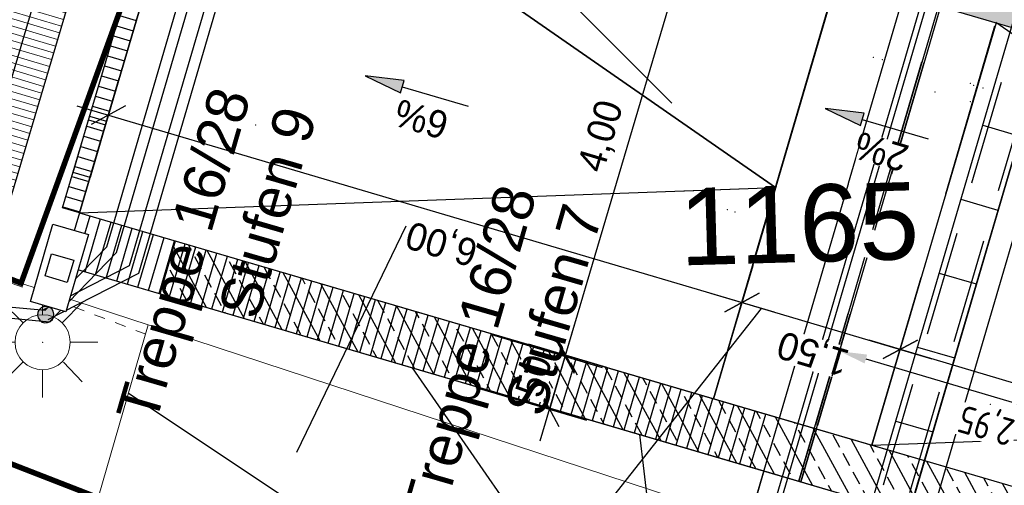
# Model space of a CAD drawing. Header units: millimetres. Extents: x -191 to 81095, y -508122 to 28741.
# Tile 87 of 251: x 5000.93 to 5009.87, y 10029.73 to 10033.96. Entities that reach past the tile are written whole.
import ezdxf

# ---------------------------------------------------------------- set-up
doc = ezdxf.new("R2010")
doc.units = ezdxf.units.MM
for name, pattern in [('AUSGEZOGEN', [2, 1, 1]), ('DASHED', [19.05, 12.7, -6.35]), ('Marx-Verm$0$1', [0]), ('Marx-Verm$0$3', [0.26, 0.11, -0.15]), ('SOLID', [0]), ('VE22-087 DB - VST Hervest-Dorsten ALK VA2736$0$1', [0]), ('VERDECKT2', [4.7625, 3.175, -1.5875])]:
    doc.linetypes.add(name, pattern=pattern)
doc.layers.get('0').update_dxf_attribs({"color": 251})
for name, color, linetype, lineweight in [('240620_Dorsten Achse$0$EB-62273R-TS-LIN', 250, 'Continuous', 25), ('Marx-Verm$0$BBauwerk-txt', 251, 'Marx-Verm$0$1', 25), ('Marx-Verm$0$L_BStrasse', 251, 'Marx-Verm$0$1', 18), ('Marx-Verm$0$S_B-Bstg', 251, 'Marx-Verm$0$1', 18), ('Marx-Verm$0$S_BKanaele', 251, 'Marx-Verm$0$1', 18), ('Marx-Verm$0$S_BStrasse', 251, 'Marx-Verm$0$1', 18), ('TTK-P-Text unten', 12, 'Continuous', 25), ('TTK-P-Treppe oben', 12, 'Continuous', 25), ('TTK-P-Treppe unten', 12, 'Continuous', 25), ('VE22-087 DB - VST Hervest-Dorsten ALK VA2736$0$AX_Bahnverkehr', 7, 'VE22-087 DB - VST Hervest-Dorsten ALK VA2736$0$1', 18), ('VE22-087 DB - VST Hervest-Dorsten ALK VA2736$0$AX_Flurstueck', 9, 'VE22-087 DB - VST Hervest-Dorsten ALK VA2736$0$1', 18), ('VE22-087 DB - VST Hervest-Dorsten ALK VA2736$0$AX_Gehoelz', 7, 'VE22-087 DB - VST Hervest-Dorsten ALK VA2736$0$1', 18), ('VE22-087 DB - VST Hervest-Dorsten ALK VA2736$0$AX_Platz', 7, 'VE22-087 DB - VST Hervest-Dorsten ALK VA2736$0$1', 18), ('VE22-087 DB - VST Hervest-Dorsten ALK VA2736$0$AX_Strassenverkehrsanlage', 7, 'VE22-087 DB - VST Hervest-Dorsten ALK VA2736$0$1', 18)]:
    doc.layers.add(name, color=color, linetype=linetype, lineweight=lineweight)
doc.layers.add('B.E.P. KTB', color=1, linetype='DASHED', true_color=0xff0000)
for name, color, linetype in [('TTK-DB-Grenze', 110, 'AUSGEZOGEN'), ('TTK-P-Blindenleitsystem unten', 42, 'Continuous'), ('TTK-P-Böschung', 140, 'Continuous'), ('TTK-P-Entwässerungsrinne', 162, 'Continuous'), ('TTK-P-Kabelkanal', 162, 'Continuous'), ('TTk-P-Kappe', 162, 'Continuous'), ('TTK-P-PU', 12, 'Continuous'), ('XREF ALK Kataster', 251, 'Continuous'), ('XREF Nachvermessung', 7, 'Continuous'), ('XYYY_44500---_Beleuchtungsanlagen', 10, 'Continuous')]:
    doc.layers.add(name, color=color, linetype=linetype)
doc.styles.add('AKG DIN 6776', font='AKG_DIN67.TTF')
doc.styles.add('AKGDIN6776', font='AKG_DIN67.TTF', dxfattribs={"height": 2.5})
doc.styles.add('ISOCP', font='ISOCP.SHX', dxfattribs={"width": 0.9})
doc.styles.add('Marx-Verm$0$Standard', font='arial.ttf')
doc.styles.add('VE22-087 DB - VST Hervest-Dorsten ALK VA2736$0$0', font='arial.ttf')
doc.dimstyles.new('TTK', dxfattribs={"dimtxt": 2.5, "dimasz": 2.5, "dimexe": 3.5, "dimexo": 0.1, "dimgap": 1, "dimtad": 1, "dimzin": 0, "dimtxsty": 'AKG DIN 6776', "dimblk": 'OBLIQUE', "dimcen": -0.09, "dimdle": 3, "dimclrd": 256, "dimclre": 256, "dimclrt": 256, "dimadec": 3, "dimazin": 0, "dimtfac": 1, "dimtofl": 0, "dimtmove": 0, "dimatfit": 3, "dimldrblk": 'OBLIQUE', "dimfxl": 7, "dimfxlon": 1, "dimtolj": 1, "dimtzin": 0, "dimlwd": -1, "dimlwe": -1, "dimarcsym": 0})
pattern_1 = [(118.5187373, (18223.8368, 12392.8369), (-0.2231798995, -0.1212713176), []), (118.5187373, (18223.88775, 12393.00914), (-0.2231798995, -0.1212713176), [0.127, -0.0635])]

# ---------------------------------------------------------------- blocks, each defined once
blk = doc.blocks.new('VE22-087 DB - VST Hervest-Dorsten ALK VA2736')
at = {"layer": 'VE22-087 DB - VST Hervest-Dorsten ALK VA2736$0$AX_Flurstueck', "linetype": 'VE22-087 DB - VST Hervest-Dorsten ALK VA2736$0$1', "lineweight": 13, "ltscale": 0.5}
for points in [[(5028.9209, 10045.9456, 0), (5023.5924, 10046.0009, 0), (5019.8293, 10046.0395, 0), (5014.5469, 10046.0941, 0), (5014.0544, 10046.0994, 0), (5013.1337, 10045.9648, 0), (5013.1033, 10045.8689, 0), (5009.6528, 10045.0998, 0), (5008.7208, 10044.6827, 0), (5007.8814, 10044.1411, 0), (5007.1672, 10043.4469, 0), (5006.6477, 10042.5531, 0), (5004.886, 10036.705, 0), (5004.415, 10035.1421, 0), (5002.5052, 10035.8915, 0), (5000.9372, 10031.5697, 0), (4996.6817, 10033.2005, 0), (4996.0058, 10031.812, 0), (5001.6397, 10029.6191, 0), (4996.9839, 10014.4106, 0), (4995.4133, 10009.2822, 0), (4990.7172, 9993.9406, 0)], [(5003.7545, 10036.3044, 0), (5006.8471, 10033.2045, 0)], [(4969.9596, 9970.9443, 0), (4976.7198, 9984.5933, 0), (4978.8851, 9987.4719, 0), (4981.4452, 9989.8642, 0), (4985.4705, 9991.1576, 0), (4990.7172, 9993.9406, 0), (4995.4133, 10009.2822, 0), (4996.9839, 10014.4106, 0), (5001.6397, 10029.6191, 0), (4996.0058, 10031.812, 0), (4985.2508, 10035.9981, 0), (4982.3732, 10033.9081, 0), (4967.4075, 10023.0371, 0), (4974.9658, 10012.8611, 0), (4974.0386, 10009.6767, 0), (4972.2628, 10003.7212, 0), (4973.6495, 10003.2904, 0), (4971.3913, 9995.4285, 0), (4969.3062, 9991.3884, 0), (4967.4452, 9987.7818, 0), (4967.6738, 9987.6591, 0), (4957.3519, 9968.1221, 0)]]:
    blk.add_polyline3d(points, dxfattribs=at)
blk.add_polyline3d([(4986.6126, 10042.1272, 0), (4980.487, 10041.2318, 0), (4985.2508, 10035.9981, 0), (4996.0058, 10031.812, 0), (4996.6817, 10033.2005, 0), (5000.9372, 10031.5697, 0), (5002.5052, 10035.8915, 0)], close=True, dxfattribs=at)
at = {"layer": 'VE22-087 DB - VST Hervest-Dorsten ALK VA2736$0$AX_Gehoelz', "color": 3, "linetype": 'VE22-087 DB - VST Hervest-Dorsten ALK VA2736$0$1', "lineweight": 13, "ltscale": 0.5, "true_color": 0x00ff00}
blk.add_polyline3d([(4990.9553, 9973.1358, 0), (4993.5314, 9982.1982, 0), (4997.431, 9995.9209, 0), (5000.9659, 10008.3607, 0), (5004.9421, 10022.3517, 0), (5007.0846, 10029.551, 0), (5002.0924, 10031.1905, 0), (5001.6397, 10029.6191, 0), (4996.9839, 10014.4106, 0), (4995.4133, 10009.2822, 0), (4990.7172, 9993.9406, 0), (4985.4705, 9991.1576, 0), (4981.4452, 9989.8642, 0), (4978.8851, 9987.4719, 0), (4976.7198, 9984.5933, 0), (4969.9596, 9970.9443, 0)], dxfattribs=at)
at = {"layer": 'VE22-087 DB - VST Hervest-Dorsten ALK VA2736$0$AX_Strassenverkehrsanlage', "color": 7, "linetype": 'VE22-087 DB - VST Hervest-Dorsten ALK VA2736$0$1', "lineweight": 13, "ltscale": 0.5, "true_color": 0xf7f7f0}
blk.add_polyline3d([(5000.9372, 10031.5697, 0), (5002.0924, 10031.1905, 0)], dxfattribs=at)
at = {"layer": 'VE22-087 DB - VST Hervest-Dorsten ALK VA2736$0$AX_Flurstueck', "insert": (5007.9924, 10032.4608), "char_height": 0.7, "attachment_point": 2, "rotation": 1.58947, "style": 'VE22-087 DB - VST Hervest-Dorsten ALK VA2736$0$0', "bg_fill": 3, "box_fill_scale": 1, "bg_fill_color": 256, "bg_fill_transparency": 0}
blk.add_mtext('1165', dxfattribs=at)
at = {"layer": 'VE22-087 DB - VST Hervest-Dorsten ALK VA2736$0$AX_Bahnverkehr', "color": 253, "linetype": 'VE22-087 DB - VST Hervest-Dorsten ALK VA2736$0$1', "lineweight": 13, "ltscale": 0.5, "true_color": 0x999999}
blk.add_polyline3d([(5021.5918, 10020.3833, 0), (5025.6313, 10034.4721, 0), (5028.9209, 10045.9456, 0), (5023.5924, 10046.0009, 0), (5019.8293, 10046.0395, 0), (5014.5469, 10046.0941, 0), (5014.0544, 10046.0994, 0), (5013.1337, 10045.9648, 0), (5013.1033, 10045.8689, 0), (5009.6528, 10045.0998, 0), (5008.7208, 10044.6827, 0), (5007.8814, 10044.1411, 0), (5007.1672, 10043.4469, 0), (5006.6477, 10042.5531, 0), (5004.886, 10036.705, 0), (5003.021, 10037.3146, 0), (5002.5052, 10035.8915, 0), (5000.9372, 10031.5697, 0), (4996.6817, 10033.2005, 0), (4996.0058, 10031.812, 0), (5001.6397, 10029.6191, 0), (5002.0924, 10031.1905, 0), (5007.0846, 10029.551, 0), (5004.9421, 10022.3517, 0)], dxfattribs=at)
at = {"layer": 'VE22-087 DB - VST Hervest-Dorsten ALK VA2736$0$AX_Platz', "color": 254, "linetype": 'VE22-087 DB - VST Hervest-Dorsten ALK VA2736$0$1', "lineweight": 13, "ltscale": 0.5, "true_color": 0xd9ffd9}
blk.add_polyline3d([(4954.1549, 10047.532, 0), (4954.1511, 10046.6214, 0), (4954.1411, 10044.531, 0), (4957.887, 10044.4658, 0), (4977.8231, 10044.1335, 0), (4980.487, 10041.2318, 0), (4985.2508, 10035.9981, 0), (4996.0058, 10031.812, 0), (4996.6817, 10033.2005, 0), (5000.9372, 10031.5697, 0), (5002.5052, 10035.8915, 0), (5003.021, 10037.3146, 0), (5004.886, 10036.705, 0), (5006.6477, 10042.5531, 0), (5007.1672, 10043.4469, 0), (5007.8814, 10044.1411, 0), (5008.7208, 10044.6827, 0), (5009.6528, 10045.0998, 0), (5013.1033, 10045.8689, 0), (5013.1337, 10045.9648, 0), (5015.0418, 10052.1621, 0)], dxfattribs=at)
blk = doc.blocks.new('_OBLIQUE')
at = {"color": 0, "linetype": 'ByBlock'}
blk.add_line((-0.5, -0.5), (0.5, 0.5), dxfattribs=at)
blk = doc.blocks.new('*D1314')
at = {"layer": 'DEFPOINTS', "color": 0}
for p in [(5001.472, 10032.2218), (5000.6392, 10029.407), (5007.2217, 10028.2894)]:
    blk.add_point(p, dxfattribs=at)
at = {"layer": 'TTK-P-Treppe oben'}
for p, q in [((5000.8378, 10030.0782), (5000.5399, 10029.0714)), ((5007.2836, 10027.4412), (5000.3515, 10029.4921)), ((5007.1945, 10028.1975), (5006.8966, 10027.1907))]:
    blk.add_line(p, q, dxfattribs=at)
at = {"layer": 'TTK-P-Treppe oben', "xscale": 0.25, "yscale": 0.25, "zscale": 0.25}
for p, rotation in [((5000.6392, 10029.407), 163.5187373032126), ((5006.9959, 10027.5263), 343.5187373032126)]:
    blk.add_blockref('_OBLIQUE', p, dxfattribs=dict(at, rotation=rotation))
at = {"layer": 'TTK-P-Treppe oben', "insert": (5003.7484, 10028.233), "char_height": 0.25, "attachment_point": 5, "rotation": 163.51874, "style": 'AKG DIN 6776'}
blk.add_mtext('\\A1;6,63', dxfattribs=at)
blk = doc.blocks.new('*D1311')
at = {"layer": 'DEFPOINTS', "color": 0}
for p in [(5009.9281, 10037.5483), (5012.2661, 10036.8566), (5006.8393, 10026.986)]:
    blk.add_point(p, dxfattribs=at)
at = {"layer": 'TTK-P-Treppe oben'}
for p, q in [((5009.0589, 10026.0164), (5012.3512, 10037.1443)), ((5011.5948, 10037.0552), (5012.6017, 10036.7573)), ((5008.4728, 10026.5027), (5009.4796, 10026.2048))]:
    blk.add_line(p, q, dxfattribs=at)
at = {"layer": 'TTK-P-Treppe oben', "xscale": 0.25, "yscale": 0.25, "zscale": 0.25}
for p, rotation in [((5012.2661, 10036.8566), 73.518737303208), ((5009.144, 10026.3041), 253.518737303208)]:
    blk.add_blockref('_OBLIQUE', p, dxfattribs=dict(at, rotation=rotation))
at = {"layer": 'TTK-P-Treppe oben', "insert": (5010.4713, 10031.6495), "char_height": 0.25, "attachment_point": 5, "rotation": 73.51874, "style": 'AKG DIN 6776'}
blk.add_mtext('\\A1;11,00', dxfattribs=at)
blk = doc.blocks.new('*D1308')
at = {"layer": 'DEFPOINTS', "color": 0}
for p in [(5001.5174, 10032.1949), (5001.3264, 10031.7298), (5005.8793, 10030.9044)]:
    blk.add_point(p, dxfattribs=at)
at = {"layer": 'TTK-P-Treppe oben'}
for p, q in [((5005.6523, 10030.1371), (5005.9644, 10031.192)), ((5005.2081, 10031.103), (5006.2149, 10030.8051)), ((5005.0662, 10030.6234), (5006.073, 10030.3255))]:
    blk.add_line(p, q, dxfattribs=at)
at = {"layer": 'TTK-P-Treppe oben', "xscale": 0.25, "yscale": 0.25, "zscale": 0.25}
for p, rotation in [((5005.8793, 10030.9044), 73.51873730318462), ((5005.7374, 10030.4248), 253.5187373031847)]:
    blk.add_blockref('_OBLIQUE', p, dxfattribs=dict(at, rotation=rotation))
at = {"layer": 'TTK-P-Treppe oben', "insert": (5005.5926, 10030.7284), "char_height": 0.25, "attachment_point": 5, "rotation": 73.51874, "style": 'AKG DIN 6776', "bg_fill": 3, "box_fill_scale": 1.1, "bg_fill_color": 256, "bg_fill_true_color": 13158600, "bg_fill_transparency": 0}
blk.add_mtext('\\A1;50', dxfattribs=at)
blk = doc.blocks.new('*D1307')
at = {"layer": 'DEFPOINTS', "color": 0}
for p in [(5007.0171, 10034.75), (5007.3914, 10034.6393), (5006.2662, 10030.8022)]:
    blk.add_point(p, dxfattribs=at)
at = {"layer": 'TTK-P-Treppe oben'}
for p, q in [((5005.7975, 10030.628), (5007.1022, 10035.0377)), ((5007.3819, 10034.6421), (5006.6815, 10034.8493)), ((5006.2566, 10030.805), (5005.547, 10031.015))]:
    blk.add_line(p, q, dxfattribs=at)
at = {"layer": 'TTK-P-Treppe oben', "xscale": 0.25, "yscale": 0.25, "zscale": 0.25}
for p, rotation in [((5007.0171, 10034.75), 73.51873730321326), ((5005.8827, 10030.9157), 253.5187373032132)]:
    blk.add_blockref('_OBLIQUE', p, dxfattribs=dict(at, rotation=rotation))
at = {"layer": 'TTK-P-Treppe oben', "insert": (5006.2161, 10032.902), "char_height": 0.25, "attachment_point": 5, "rotation": 73.51874, "style": 'AKG DIN 6776'}
blk.add_mtext('\\A1;4,00', dxfattribs=at)
blk = doc.blocks.new('*D1284')
at = {"layer": 'DEFPOINTS', "color": 0}
for p in [(5001.4683, 10032.2093), (5007.4849, 10031.3941), (5007.2263, 10030.52)]:
    blk.add_point(p, dxfattribs=at)
at = {"layer": 'TTK-P-Treppe unten'}
for p, q in [((5001.5322, 10032.4253), (5001.8301, 10033.4321)), ((5001.4431, 10033.1816), (5007.7726, 10031.309)), ((5007.2863, 10030.7229), (5007.5842, 10031.7298))]:
    blk.add_line(p, q, dxfattribs=at)
at = {"layer": 'TTK-P-Treppe unten', "xscale": 0.25, "yscale": 0.25, "zscale": 0.25}
for p, rotation in [((5001.7308, 10033.0965), 163.5187373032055), ((5007.4849, 10031.3941), 343.5187373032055)]:
    blk.add_blockref('_OBLIQUE', p, dxfattribs=dict(at, rotation=rotation))
at = {"layer": 'TTK-P-Treppe unten', "insert": (5004.7618, 10031.9457), "char_height": 0.25, "attachment_point": 5, "rotation": 163.51874, "style": 'AKG DIN 6776', "bg_fill": 3, "box_fill_scale": 1.1, "bg_fill_color": 256, "bg_fill_true_color": 13158600, "bg_fill_transparency": 0}
blk.add_mtext('\\A1;6,00', dxfattribs=at)
blk = doc.blocks.new('*D1303')
at = {"layer": 'DEFPOINTS', "color": 0}
for p in [(5008.9214, 10030.9691), (5007.2263, 10030.52), (5008.6637, 10030.0981)]:
    blk.add_point(p, dxfattribs=at)
at = {"layer": 'TTK-P-Treppe unten'}
for p, q in [((5007.2863, 10030.7229), (5007.5842, 10031.7298)), ((5007.1972, 10031.4792), (5009.2091, 10030.884)), ((5008.7228, 10030.2979), (5009.0207, 10031.3048))]:
    blk.add_line(p, q, dxfattribs=at)
at = {"layer": 'TTK-P-Treppe unten', "xscale": 0.25, "yscale": 0.25, "zscale": 0.25}
for p, rotation in [((5007.4849, 10031.3941), 163.5187373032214), ((5008.9214, 10030.9691), 343.5187373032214)]:
    blk.add_blockref('_OBLIQUE', p, dxfattribs=dict(at, rotation=rotation))
at = {"layer": 'TTK-P-Treppe unten', "insert": (5008.134, 10030.9479), "char_height": 0.25, "attachment_point": 5, "rotation": 163.51874, "style": 'AKG DIN 6776', "bg_fill": 3, "box_fill_scale": 1.1, "bg_fill_color": 256, "bg_fill_true_color": 13158600, "bg_fill_transparency": 0}
blk.add_mtext('\\A1;1,50', dxfattribs=at)
blk = doc.blocks.new('*D1302')
at = {"layer": 'DEFPOINTS', "color": 0}
for p in [(5008.6643, 10030.0981), (5014.6744, 10029.2671), (5014.4206, 10028.4093)]:
    blk.add_point(p, dxfattribs=at)
at = {"layer": 'TTK-P-Treppe unten'}
for p, q in [((5008.7233, 10030.2977), (5009.0212, 10031.3046)), ((5008.6343, 10031.0541), (5014.962, 10029.182)), ((5014.4758, 10028.5958), (5014.7737, 10029.6027))]:
    blk.add_line(p, q, dxfattribs=at)
at = {"layer": 'TTK-P-Treppe unten', "xscale": 0.25, "yscale": 0.25, "zscale": 0.25}
for p, rotation in [((5008.9219, 10030.969), 163.5187373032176), ((5014.6744, 10029.2671), 343.5187373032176)]:
    blk.add_blockref('_OBLIQUE', p, dxfattribs=dict(at, rotation=rotation))
at = {"layer": 'TTK-P-Treppe unten', "insert": (5011.729, 10029.8844), "char_height": 0.25, "attachment_point": 5, "rotation": 163.51874, "style": 'AKG DIN 6776', "bg_fill": 3, "box_fill_scale": 1.1, "bg_fill_color": 256, "bg_fill_true_color": 13158600, "bg_fill_transparency": 0}
blk.add_mtext('\\A1;6,00', dxfattribs=at)
blk = doc.blocks.new('Pfeil1')
h = blk.add_hatch(color=256)
h.dxf.hatch_style = 1
h.paths.add_polyline_path([(0, 0), (-0.7, 0.115), (-0.7, -0.118)])
blk.add_lwpolyline([(0, 0), (-0.7, 0.115), (-0.7, -0.118)], close=True)
blk.add_lwpolyline([(-0.7, -0.001), (-1.95, -0.001)])
blk = doc.blocks.new('Pfeil')
blk.add_blockref('Pfeil1', (1.95, 0.001))
blk = doc.blocks.new('Marx-Verm$0$1')
at = {"color": 0}
blk.add_circle((0, 0), 0.5, dxfattribs=at)
blk.add_point((0, 0), dxfattribs=at)
blk = doc.blocks.new('Marx-Verm$0$103')
at = {"color": 0, "linetype": 'Marx-Verm$0$1', "ltscale": 0.2, "flags": 128}
for points in [[(0, 0.25), (0, 0.5)], [(-0.18, 0.18), (-0.36, 0.36)], [(0.18, 0.18), (0.36, 0.36)], [(-0.25, 0), (-0.5, 0)], [(0.25, 0), (0.5, 0)], [(-0.18, -0.18), (-0.36, -0.36)], [(0, -0.25), (0, -0.5)], [(0.188, -0.18), (0.36, -0.36)]]:
    blk.add_lwpolyline(points, dxfattribs=at)
at = {"color": 0, "xscale": 0.5, "yscale": 0.5, "zscale": 0.5}
blk.add_blockref('Marx-Verm$0$1', (0, 0), dxfattribs=at)
blk = doc.blocks.new('Marx-Verm$0$99')
at = {"color": 0}
blk.add_point((0, 0), dxfattribs=at)
blk = doc.blocks.new('Marx-Verm')
at = {"layer": 'Marx-Verm$0$BBauwerk-txt', "ltscale": 0.2, "flags": 128}
for points, elevation in [([(2567428.6317, 5726886.9094), (2567427.6645, 5726884.8404)], 32.45), ([(2567431.867, 5726886.2039), (2567430.2593, 5726884.108)], 33.5)]:
    blk.add_lwpolyline(points, dxfattribs=dict(at, elevation=elevation))
at = {"layer": 'Marx-Verm$0$L_BStrasse', "linetype": 'Marx-Verm$0$3', "ltscale": 0.2}
blk.add_line((2567426.2852, 5726885.8976, 30.8245), (2567423.6505, 5726886.8629, 30.9252), dxfattribs=at)
at = {"layer": 'Marx-Verm$0$S_B-Bstg'}
for p, xscale, yscale, zscale, rotation in [((2567432.8571, 5726888.5, 36.1149), 0.2, 0.2, 0.2, 0.7647501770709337), ((2567432.9391, 5726888.478, 36.1104), 0.2, 0.2, 0.2, 0.7647501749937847), ((2567433.7399, 5726888.2752, 33.6131), 0.1999999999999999, 0.1999999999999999, 0.1999999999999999, 0.7647501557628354), ((2567433.77, 5726888.2559, 36.1104), 0.1999999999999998, 0.1999999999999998, 0.1999999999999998, 0.7647501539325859), ((2567433.421, 5726888.1919, 34.527), 0.2000000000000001, 0.2000000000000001, 0.2000000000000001, 0.7647501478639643), ((2567433.8569, 5726888.2327, 36.1104), 0.2, 0.2, 0.2, 0.7647501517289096), ((2567433.7413, 5726888.1081, 34.51), 0.2, 0.2, 0.2, 0.7647501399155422), ((2567431.5473, 5726887.0979, 37.5842), 0.2, 0.2, 0.2, 0.7647500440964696), ((2567431.6198, 5726887.0784, 37.5842), 0.2, 0.2, 0.2, 0.7647500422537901)]:
    blk.add_blockref('Marx-Verm$0$99', p, dxfattribs=dict(at, xscale=xscale, yscale=yscale, zscale=zscale, rotation=rotation))
at = {"layer": 'Marx-Verm$0$S_BKanaele', "xscale": 0.1999999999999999, "yscale": 0.1999999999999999, "zscale": 0.1999999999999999, "rotation": 0.7647498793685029}
blk.add_blockref('Marx-Verm$0$99', (2567433.958, 5726885.3607, 37.0009), dxfattribs=at)
at = {"layer": 'Marx-Verm$0$S_BStrasse', "xscale": 0.2, "yscale": 0.2, "zscale": 0.2, "rotation": 0.7647501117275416}
blk.add_blockref('Marx-Verm$0$99', (2567427.2575, 5726887.8113, 30.9458), dxfattribs=at)
at = {"layer": 'Marx-Verm$0$S_BStrasse', "rotation": 0.7647499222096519}
blk.add_blockref('Marx-Verm$0$103', (2567425.3478, 5726885.8131, 30.832), dxfattribs=at)
at = {"layer": 'Marx-Verm$0$BBauwerk-txt', "char_height": 0.375, "attachment_point": 1, "rotation": 74.56991, "style": 'Marx-Verm$0$Standard'}
for s, insert in [('\\pxqr;Treppe 16/28\\PStufen 9', (2567426.0204, 5726885.1731, 32.45)), ('\\pxqr;Treppe 16/28\\PStufen 7', (2567428.6291, 5726884.3215, 33.5))]:
    blk.add_mtext(s, dxfattribs=dict(at, insert=insert))
blk = doc.blocks.new('240620_Dorsten Achse$0$PVI_TSNW')
at = {"color": 0, "linetype": 'ByBlock', "lineweight": -2, "flags": 128}
blk.add_lwpolyline([(0, 7.5), (0, 0), (-1.25, 3.75), (1.25, 3.75), (0, 0)], dxfattribs=at)
blk = doc.blocks.new('*D1354')
at = {"layer": 'DEFPOINTS', "color": 0}
for p in [(5008.1609, 10030.2458), (5011.1856, 10030.1217), (5010.9774, 10029.4154)]:
    blk.add_point(p, dxfattribs=at)
at = {"layer": 'XYYY_44500---_Beleuchtungsanlagen'}
for p, q in [((5008.3023, 10030.7254), (5008.4257, 10031.144)), ((5008.6089, 10030.8814), (5010.9458, 10030.1924)), ((5011.1187, 10029.895), (5011.2422, 10030.3136))]:
    blk.add_line(p, q, dxfattribs=at)
for points in [[(5008.6207, 10030.9214), (5008.5971, 10030.8415), (5008.3691, 10030.9521)], [(5010.934, 10030.1525), (5010.9576, 10030.2324), (5011.1856, 10030.1217)]]:
    blk.add_solid(points, dxfattribs=at)
at = {"layer": 'XYYY_44500---_Beleuchtungsanlagen', "insert": (5009.7084, 10030.303), "char_height": 0.25, "attachment_point": 5, "rotation": 163.57301, "style": 'ISOCP', "bg_fill": 3, "box_fill_scale": 1.1, "bg_fill_color": 256, "bg_fill_true_color": 13158600, "bg_fill_transparency": 0}
blk.add_mtext('\\A1;2,95', dxfattribs=at)
blk = doc.blocks.new('Mastleuchte_einseitig')
at = {"color": 0}
blk.add_wipeout([(-0.1675, -0.0761), (0.1675, -0.0761), (0.1675, -0.8061), (-0.1675, -0.8061)], dxfattribs=at)
at = {"linetype": 'Continuous'}
blk.add_hatch(color=255, dxfattribs=at).paths.add_polyline_path([(0.0705, -0.0256), (0.0575, -0.0482), (0.0375, -0.065), (0.013, -0.0739), (-0.013, -0.0739), (-0.0375, -0.065), (-0.0575, -0.0482), (-0.0705, -0.0256), (-0.075, 0), (-0.0705, 0.0256), (-0.0575, 0.0482), (-0.0375, 0.065), (-0.013, 0.0739), (0.013, 0.0739), (0.0375, 0.065), (0.0575, 0.0482), (0.0705, 0.0256), (0.075, 0)])
at = {"color": 0, "linetype": 'ByBlock', "flags": 128}
blk.add_lwpolyline([(0.075, 0), (0.0705, 0.0257), (0.0575, 0.0482), (0.0375, 0.065), (0.013, 0.0739), (-0.013, 0.0739), (-0.0375, 0.065), (-0.0575, 0.0482), (-0.0705, 0.0257), (-0.075, 0), (-0.0705, -0.0257), (-0.0575, -0.0482), (-0.0375, -0.065), (-0.013, -0.0739), (0.013, -0.0739), (0.0375, -0.065), (0.0575, -0.0482), (0.0705, -0.0257), (0.075, 0)], close=True, dxfattribs=at)
at = {"color": 0}
for points in [[(-0.1675, -0.0761), (0.1675, -0.0761), (0.1675, -0.8061), (-0.1675, -0.8061)], [(-0.105, -0.3361), (0.105, -0.3361), (0.105, -0.5461), (-0.105, -0.5461)]]:
    blk.add_lwpolyline(points, close=True, dxfattribs=at)

msp = doc.modelspace()

# ---------------------------------------------------------------- hatches: boundary and pattern name
at = {"layer": 'TTK-P-PU'}
h = msp.add_hatch(dxfattribs=at)
h.set_pattern_fill('ANSI33', color=251, scale=0.04)
h.set_pattern_definition(pattern_1)
h.paths.add_polyline_path([(5009.2671, 10034.0891), (5009.4082, 10034.5702), (5004.6158, 10035.9744), (5004.474, 10035.495)])
h.paths.add_polyline_path([(5016.7256, 10026.6702), (5016.2451, 10026.8112), (5012.3784, 10013.6351), (5012.8595, 10013.4895)])
h.paths.add_polyline_path([(5016.2507, 10026.8304), (5016.7312, 10026.6894), (5018.2792, 10031.9669), (5019.4896, 10036.0929), (5016.6139, 10036.937), (5015.4005, 10032.8141), (5009.4274, 10034.5646), (5009.2863, 10034.0835), (5015.5467, 10032.2475), (5016.8142, 10036.5656), (5018.9251, 10035.9459), (5017.6577, 10031.6281), (5017.6066, 10031.4506)])
at = {"layer": 'TTK-P-Treppe unten'}
h = msp.add_hatch(dxfattribs=at)
h.set_pattern_fill('ANSI33', color=251, scale=0.04)
h.set_pattern_definition(pattern_1)
h.paths.add_polyline_path([(5014.134, 10027.4304), (5013.6542, 10027.5711), (5009.7905, 10014.3983), (5010.2692, 10014.2555)])
h.paths.add_polyline_path([(5013.6598, 10027.5903), (5014.1396, 10027.4495), (5014.4211, 10028.4091), (5002.3409, 10031.9511), (5002.199, 10031.4717), (5013.8006, 10028.0701)])

# ---------------------------------------------------------------- linework, layer by layer
at = {"layer": 'TTK-P-Treppe oben', "color": 251}
msp.add_line((5002.6016, 10036.0439), (5001.4683, 10032.2093), dxfattribs=at)

# ---------------------------------------------------------------- next in the draw order: block references
at = {"layer": 'XREF ALK Kataster', "color": 251}
msp.add_blockref('VE22-087 DB - VST Hervest-Dorsten ALK VA2736', (0, 0), dxfattribs=at)

# ---------------------------------------------------------------- next in the draw order: linework, layer by layer
at = {"layer": 'TTK-P-Böschung', "color": 251}
for p, q in [((5006.6197, 10027.7302), (5004.4914, 10030.8013)), ((5006.4842, 10027.5294), (5001.9136, 10030.5664)), ((5006.8317, 10027.8809), (5006.5566, 10030.1954))]:
    msp.add_line(p, q, dxfattribs=at)
at = {"layer": 'TTK-P-Kabelkanal', "color": 251, "linetype": 'VERDECKT2', "ltscale": 0.3}
msp.add_line((5007.3977, 10024.1854), (5011.7434, 10038.9809), dxfattribs=at)
at = {"layer": 'TTK-P-Kabelkanal', "color": 251}
msp.add_line((5007.409, 10024.0651), (5011.7818, 10038.9483), dxfattribs=at)
at = {"layer": 'TTK-P-Kabelkanal', "color": 251, "linetype": 'AUSGEZOGEN', "ltscale": 10}
for p, q in [((5010.0083, 10032.903), (5009.6724, 10033.0016)), ((5009.8112, 10032.2313), (5009.4753, 10032.3299)), ((5009.6142, 10031.5597), (5009.2782, 10031.6582)), ((5009.4171, 10030.888), (5009.0812, 10030.9865)), ((5009.22, 10030.2163), (5008.8841, 10030.3148))]:
    msp.add_line(p, q, dxfattribs=at)
at = {"layer": 'TTK-P-Kabelkanal', "color": 251, "flags": 128}
msp.add_lwpolyline([(5007.0814, 10024.1914), (5011.4725, 10039.1374), (5013.014, 10040.6012)], dxfattribs=at)
at = {"layer": 'TTK-P-Kabelkanal', "color": 251, "linetype": 'VERDECKT2', "ltscale": 0.3, "flags": 128}
msp.add_lwpolyline([(5007.1585, 10024.2556), (5011.5167, 10039.1103), (5012.9857, 10040.5053)], dxfattribs=at)
at = {"layer": 'TTk-P-Kappe', "color": 251}
msp.add_line((5007.6838, 10029.8647), (5006.8393, 10026.986), dxfattribs=at)
at = {"layer": 'TTk-P-Kappe', "color": 251, "linetype": 'AUSGEZOGEN', "ltscale": 10, "flags": 128}
for points in [[(5007.8771, 10025.6392), (5011.5367, 10038.113), (5011.7286, 10038.0568), (5008.069, 10025.5829), (5007.8771, 10025.6392), (5008.1586, 10026.5988)], [(5007.8181, 10026.6988), (5006.8393, 10026.986), (5009.9358, 10037.5404), (5010.9185, 10037.2517)], [(5007.0072, 10026.9367), (5010.1037, 10037.4912)], [(5007.0552, 10026.9226), (5010.1517, 10037.4771)]]:
    msp.add_lwpolyline(points, dxfattribs=at)
at = {"layer": 'TTK-P-PU', "color": 251}
for p, q in [((5002.6016, 10036.0439), (5015.5467, 10032.2478)), ((5001.4683, 10032.2093), (5001.3264, 10031.7298)), ((5001.4683, 10032.2093), (5014.4215, 10028.409)), ((5001.3264, 10031.7298), (5013.8006, 10028.0701)), ((5008.1412, 10030.2515), (5008.0005, 10029.7719)), ((5008.1604, 10030.2459), (5008.0197, 10029.7663))]:
    msp.add_line(p, q, dxfattribs=at)
at = {"layer": 'TTK-P-Treppe oben', "color": 251}
for p, q in [((5002.6027, 10036.0436), (5007.7874, 10032.4396)), ((5007.2243, 10030.5203), (5008.3504, 10034.3588)), ((5001.4683, 10032.2093), (5007.7874, 10032.4396)), ((5001.4683, 10032.2093), (5001.3264, 10031.7298)), ((5001.4683, 10032.2093), (5007.8246, 10030.3444)), ((5001.4235, 10031.7014), (5001.5643, 10032.1811)), ((5001.5195, 10031.6732), (5001.6602, 10032.153)), ((5001.6155, 10031.6451), (5001.7562, 10032.1249)), ((5001.7114, 10031.6169), (5001.8521, 10032.0967)), ((5001.8074, 10031.5888), (5001.9481, 10032.0686)), ((5001.9033, 10031.5607), (5002.044, 10032.0404)), ((5001.9993, 10031.5325), (5002.14, 10032.0123)), ((5002.0953, 10031.5044), (5002.236, 10031.9841)), ((5002.1912, 10031.4762), (5002.3319, 10031.956)), ((5002.2872, 10031.4481), (5002.4279, 10031.9279)), ((5002.3831, 10031.42), (5002.5238, 10031.8997)), ((5002.4791, 10031.3918), (5002.6198, 10031.8716)), ((5002.5751, 10031.3637), (5002.7158, 10031.8434)), ((5002.671, 10031.3355), (5002.8117, 10031.8153)), ((5002.7669, 10031.3072), (5002.9076, 10031.787)), ((5002.8629, 10031.2792), (5003.0036, 10031.759)), ((5002.8629, 10031.2791), (5003.0036, 10031.7589)), ((5001.3264, 10031.7298), (5007.6838, 10029.8647)), ((5002.9588, 10031.251), (5003.0995, 10031.7307)), ((5003.0548, 10031.2228), (5003.1955, 10031.7026)), ((5003.1508, 10031.1947), (5003.2915, 10031.6744)), ((5003.2467, 10031.1665), (5003.3874, 10031.6463)), ((5003.3427, 10031.1384), (5003.4834, 10031.6182)), ((5003.4386, 10031.1102), (5003.5793, 10031.59)), ((5003.5346, 10031.0821), (5003.6753, 10031.5619)), ((5003.6306, 10031.054), (5003.7713, 10031.5337)), ((5003.7265, 10031.0258), (5003.8672, 10031.5056)), ((5003.8225, 10030.9977), (5003.9632, 10031.4775)), ((5003.9184, 10030.9695), (5004.0591, 10031.4493)), ((5004.0144, 10030.9414), (5004.1551, 10031.4212)), ((5004.1103, 10030.9133), (5004.251, 10031.393)), ((5004.2063, 10030.8853), (5004.347, 10031.365)), ((5004.2063, 10030.8851), (5004.347, 10031.3649)), ((5004.3023, 10030.857), (5004.443, 10031.3367)), ((5004.3982, 10030.8288), (5004.5389, 10031.3086)), ((5004.4942, 10030.8007), (5004.6349, 10031.2805)), ((5004.5901, 10030.7725), (5004.7308, 10031.2523)), ((5004.6861, 10030.7444), (5004.8268, 10031.2242)), ((5004.7821, 10030.7163), (5004.9228, 10031.196)), ((5004.878, 10030.6881), (5005.0187, 10031.1679)), ((5004.974, 10030.66), (5005.1147, 10031.1397)), ((5005.0699, 10030.6318), (5005.2106, 10031.1116)), ((5005.1659, 10030.6037), (5005.3066, 10031.0835)), ((5005.2618, 10030.5756), (5005.4025, 10031.0553)), ((5005.3578, 10030.5474), (5005.4985, 10031.0272)), ((5005.4536, 10030.5188), (5005.5943, 10030.9986)), ((5005.5496, 10030.4908), (5005.6903, 10030.9706)), ((5005.5496, 10030.4907), (5005.6903, 10030.9705)), ((5005.6456, 10030.4626), (5005.7863, 10030.9423)), ((5005.7415, 10030.4344), (5005.8822, 10030.9142)), ((5005.8375, 10030.4063), (5005.9782, 10030.886)), ((5005.9334, 10030.3781), (5006.0741, 10030.8579)), ((5006.0294, 10030.35), (5006.1701, 10030.8298)), ((5006.1253, 10030.3218), (5006.2661, 10030.8016)), ((5006.2213, 10030.2937), (5006.362, 10030.7735)), ((5006.3173, 10030.2656), (5006.458, 10030.7453)), ((5006.4132, 10030.2374), (5006.5539, 10030.7172)), ((5006.5092, 10030.2093), (5006.6499, 10030.6891)), ((5006.6051, 10030.1811), (5006.7458, 10030.6609)), ((5006.7011, 10030.153), (5006.8418, 10030.6328)), ((5006.7918, 10030.1262), (5006.9325, 10030.606)), ((5006.8878, 10030.0982), (5007.0285, 10030.578)), ((5006.8878, 10030.0981), (5007.0285, 10030.5779)), ((5006.9838, 10030.0699), (5007.1245, 10030.5497)), ((5007.0797, 10030.0418), (5007.2204, 10030.5216)), ((5007.1757, 10030.0137), (5007.3164, 10030.4934)), ((5007.2716, 10029.9855), (5007.4123, 10030.4653)), ((5007.3676, 10029.9574), (5007.5083, 10030.4371)), ((5007.4636, 10029.9292), (5007.6043, 10030.409)), ((5007.5595, 10029.9011), (5007.7002, 10030.3809))]:
    msp.add_line(p, q, dxfattribs=at)
at = {"layer": 'TTK-P-Treppe oben', "color": 251, "linetype": 'VERDECKT2', "ltscale": 0.5}
for p, q in [((5008.9505, 10034.1821), (5015.5467, 10032.2478)), ((5008.6637, 10030.0981), (5009.7897, 10033.9366)), ((5007.8246, 10030.3444), (5014.4215, 10028.409)), ((5007.6838, 10029.8647), (5013.9923, 10028.0138))]:
    msp.add_line(p, q, dxfattribs=at)
at = {"layer": 'TTK-P-Treppe oben', "color": 251, "linetype": 'VERDECKT2', "ltscale": 0.5, "flags": 128}
for points in [[(5008.0005, 10029.7717), (5009.4079, 10034.5689)], [(5008.0197, 10029.7661), (5009.4271, 10034.5633)]]:
    msp.add_lwpolyline(points, dxfattribs=at)
at = {"layer": 'TTK-P-Treppe unten', "color": 251}
for p, q in [((5008.3524, 10034.3582), (5007.2263, 10030.52)), ((5009.7904, 10033.9363), (5008.6643, 10030.0981))]:
    msp.add_line(p, q, dxfattribs=at)
at = {"layer": 'TTK-P-Treppe unten', "color": 251, "linetype": 'VERDECKT2', "ltscale": 0.5}
for p, q in [((5009.2678, 10034.0897), (5008.1417, 10030.2514)), ((5009.287, 10034.084), (5008.1609, 10030.2458))]:
    msp.add_line(p, q, dxfattribs=at)
at = {"layer": 'TTK-P-Treppe unten', "color": 251}
msp.add_lwpolyline([(5008.6637, 10030.0981), (5014.9846, 10030.3282), (5009.7897, 10033.9366)], dxfattribs=at)

# ---------------------------------------------------------------- next in the draw order: block references
at = {"layer": 'TTK-P-Text unten', "color": 251, "xscale": 0.5, "yscale": 0.5, "zscale": 0.5, "rotation": 163.6492200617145}
msp.add_blockref('Pfeil', (5009.1751, 10032.8821, 0.7225), dxfattribs=at)

# ---------------------------------------------------------------- next in the draw order: dimensions: what is measured, and where the dimension line sits
at = {"layer": 'TTK-P-Treppe oben', "color": 251}
for base, p1, p2, angle, picture, middle in [((5012.2661, 10036.8566), (5006.8393, 10026.986), (5009.9281, 10037.5483), 73.51874, '*D1311', (5010.4713, 10031.6495)), ((5000.6392, 10029.407), (5007.2217, 10028.2894), (5001.472, 10032.2218), 163.51874, '*D1314', (5003.7484, 10028.233))]:
    dim = msp.add_linear_dim(base=base, p1=p1, p2=p2, angle=angle, dimstyle='TTK', override={"dimscale": 0, "dimdec": 2}, dxfattribs=at)
    dim.commit()
    dim.dimension.update_dxf_attribs({"geometry": picture, "text_midpoint": middle})

# ---------------------------------------------------------------- next in the draw order: texts
at = {"layer": 'TTK-P-Text unten', "color": 251, "insert": (5008.9449, 10032.5743, 0.7225), "char_height": 0.25, "width": 0.443233, "attachment_point": 1, "rotation": 163.51874, "style": 'AKGDIN6776', "bg_fill": 3, "box_fill_scale": 1, "bg_fill_color": 256, "bg_fill_transparency": 0}
msp.add_mtext('2%', dxfattribs=at)

# ---------------------------------------------------------------- next in the draw order: dimensions: what is measured, and where the dimension line sits
at = {"layer": 'TTK-P-Treppe oben', "color": 251}
dim = msp.add_linear_dim(base=(5005.8793, 10030.9044), p1=(5001.3264, 10031.7298), p2=(5001.5174, 10032.1949), angle=73.51874, dimstyle='TTK', override={"dimscale": 0, "dimdec": 0, "dimlfac": 100, "dimtfill": 1}, dxfattribs=at)
dim.commit()
dim.dimension.update_dxf_attribs({"geometry": '*D1308', "text_midpoint": (5005.5926, 10030.7284)})

# ---------------------------------------------------------------- next in the draw order: linework, layer by layer
at = {"layer": 'TTK-P-Treppe unten', "color": 251}
msp.add_lwpolyline([(5001.4683, 10032.2093), (5007.7874, 10032.4396), (5002.6016, 10036.0439)], dxfattribs=at)

# ---------------------------------------------------------------- next in the draw order: dimensions: what is measured, and where the dimension line sits
at = {"layer": 'TTK-P-Treppe oben', "color": 251}
dim = msp.add_linear_dim(base=(5007.0171, 10034.75), p1=(5006.2662, 10030.8022), p2=(5007.3914, 10034.6393), angle=73.51874, dimstyle='TTK', override={"dimscale": 0, "dimdec": 2}, dxfattribs=at)
dim.commit()
dim.dimension.update_dxf_attribs({"geometry": '*D1307', "text_midpoint": (5006.2161, 10032.902)})

# ---------------------------------------------------------------- next in the draw order: dimensions: what is measured, and where the dimension line sits
at = {"layer": 'TTK-P-Treppe unten', "color": 251}
dim = msp.add_linear_dim(base=(5008.9214, 10030.9691), p1=(5007.2263, 10030.52), p2=(5008.6637, 10030.0981), angle=163.51874, dimstyle='TTK', override={"dimscale": 0, "dimtmove": 0, "dimtfill": 1}, dxfattribs=at)
dim.commit()
dim.dimension.update_dxf_attribs({"geometry": '*D1303', "text_midpoint": (5008.2031, 10031.1816), "dimtype": 160})

# ---------------------------------------------------------------- next in the draw order: dimensions: what is measured, and where the dimension line sits
for base, p1, p2, picture, middle in [((5007.4849, 10031.3941), (5001.4683, 10032.2093), (5007.2263, 10030.52), '*D1284', (5004.8309, 10032.1793)), ((5014.6744, 10029.2671), (5008.6643, 10030.0981), (5014.4206, 10028.4093), '*D1302', (5011.7981, 10030.118))]:
    dim = msp.add_linear_dim(base=base, p1=p1, p2=p2, angle=163.51874, dimstyle='TTK', override={"dimscale": 0, "dimtfill": 1}, dxfattribs=at)
    dim.commit()
    dim.dimension.update_dxf_attribs({"geometry": picture, "text_midpoint": middle, "dimtype": 160})

# ---------------------------------------------------------------- next in the draw order: hatches: boundary and pattern name
at = {"layer": 'TTK-P-Blindenleitsystem unten', "lineweight": 0, "ltscale": 5}
h = msp.add_hatch(dxfattribs=at)
h.set_pattern_fill('ANSI31', color=251, scale=0.02, angle=45)
h.set_pattern_definition([(163.51874, (5019.66355, 10026.22203), (-0.01801506, -0.06089095), [])])
h.paths.add_polyline_path([(5000.0339, 10031.7228), (5000.5962, 10031.5086), (5001.9915, 10036.2246), (5001.4161, 10036.3948)])
at = {"layer": 'TTK-P-Entwässerungsrinne', "ltscale": 2, "transparency": 33554687}
h = msp.add_hatch(dxfattribs=at)
h.set_pattern_fill('ANSI31', color=251, scale=0.03, angle=45)
h.set_pattern_definition([(163.5187373, (18223.03089, 12378.3876), (-0.0270225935, -0.09133642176), [])])
h.paths.add_polyline_path([(5002.6016, 10036.0439), (5002.4481, 10036.0893), (5001.3149, 10032.2546), (5001.4683, 10032.2093)])

# ---------------------------------------------------------------- next in the draw order: linework, layer by layer
at = {"layer": 'B.E.P. KTB', "color": 4, "ltscale": 0.3}
for p, q in [((5001.9237, 10031.7297), (5002.9528, 10035.246)), ((5002.0075, 10031.6602), (5003.041, 10035.1913)), ((5001.1392, 10031.329), (5001.9237, 10031.7297)), ((5001.1846, 10031.2399), (5002.0075, 10031.6602))]:
    msp.add_line(p, q, dxfattribs=at)
at = {"layer": 'B.E.P. KTB', "color": 4, "ltscale": 0.3, "elevation": 30.9505}
for points in [[(5000.6626, 10031.2685), (5001.1968, 10031.2201), (5001.8052, 10031.8472), (5002.809, 10035.277), (5004.3945, 10036.7739)], [(5000.6716, 10031.3681), (5001.1583, 10031.324), (5001.7162, 10031.8991), (5002.7207, 10035.3311), (5004.2859, 10036.8089)]]:
    msp.add_lwpolyline(points, dxfattribs=at)
at = {"layer": 'TTK-DB-Grenze', "color": 251, "const_width": 0.05}
msp.add_lwpolyline([(5042.8458, 10045.8044), (5013.8513, 10046.1222), (5009.6545, 10045.1015), (5007.1688, 10043.4486), (5006.7196, 10042.5141), (5004.6043, 10036.1578), (5002.7645, 10036.6043), (5000.9385, 10031.5707), (4996.7392, 10033.18), (4996.0068, 10031.8131), (5001.641, 10029.62), (4990.7179, 9993.9397), (4984.0921, 9990.7105), (4981.0171, 9989.3916), (4978.8853, 9987.4707), (4976.7198, 9984.5919), (4969.9593, 9970.9423), (4968.0026, 9943.2645), (4963.9618, 9931.1272), (4950.021, 9850.1348), (4938.687, 9799.6406, 0.535789), (4943.8348, 9790.9592), (4974.5583, 9795.9093)], format="xyb", dxfattribs=at)
at = {"layer": 'TTK-P-Blindenleitsystem unten', "color": 251}
for p, q in [((5000.3216, 10031.6377, 30.8054), (5001.7038, 10036.3097)), ((5000.5962, 10031.5086, 31.0956), (5001.9915, 10036.2246))]:
    msp.add_line(p, q, dxfattribs=at)
at = {"layer": 'TTK-P-Entwässerungsrinne', "color": 251}
for p, q in [((5001.3149, 10032.2546), (5002.4481, 10036.0893)), ((5001.4683, 10032.2093), (5002.6016, 10036.0439)), ((5001.4683, 10032.2093), (5001.3149, 10032.2546))]:
    msp.add_line(p, q, dxfattribs=at)
at = {"layer": 'TTK-P-Entwässerungsrinne', "color": 251, "linetype": 'SOLID', "ltscale": 0.25, "flags": 128}
msp.add_lwpolyline([(5001.5641, 10032.53), (5001.4106, 10032.575), (5001.5513, 10033.0548), (5001.7049, 10033.0098), (5001.5641, 10032.53)], dxfattribs=at)
at = {"layer": 'TTK-P-PU', "color": 251}
msp.add_lwpolyline([(5002.2002, 10031.4735), (5002.3409, 10031.9533)], dxfattribs=at)
at = {"layer": 'TTK-P-Treppe unten', "color": 251}
msp.add_line((5002.6016, 10036.0439), (5001.4683, 10032.2093), dxfattribs=at)

# ---------------------------------------------------------------- next in the draw order: block references
at = {"layer": '240620_Dorsten Achse$0$EB-62273R-TS-LIN', "color": 251, "xscale": 0.8, "yscale": 0.8, "rotation": 73.64928277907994}
msp.add_blockref('240620_Dorsten Achse$0$PVI_TSNW', (5013.1399, 10033.9903), dxfattribs=at)
at = {"layer": 'TTK-P-Text unten', "color": 251, "xscale": 0.5, "yscale": 0.5, "zscale": 0.5, "rotation": 163.6492200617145}
msp.add_blockref('Pfeil', (5004.9984, 10033.1786, -35.997), dxfattribs=at)
at = {"layer": 'XREF Nachvermessung', "color": 251, "rotation": 359.2603692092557}
msp.add_blockref('Marx-Verm', (-2636136.5692, -5683235.6624), dxfattribs=at)

# ---------------------------------------------------------------- next in the draw order: texts
at = {"layer": 'TTK-P-Text unten', "color": 251, "insert": (5004.7681, 10032.8708, -35.997), "char_height": 0.25, "width": 1.671078, "attachment_point": 1, "rotation": 163.51874, "style": 'AKGDIN6776'}
msp.add_mtext('6%', dxfattribs=at)

# ---------------------------------------------------------------- next in the draw order: block references
at = {"layer": 'XYYY_44500---_Beleuchtungsanlagen', "rotation": 163.6868886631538}
msp.add_blockref('Mastleuchte_einseitig', (5001.1619, 10031.2844), dxfattribs=at)

# ---------------------------------------------------------------- next in the draw order: dimensions: what is measured, and where the dimension line sits
at = {"layer": 'XYYY_44500---_Beleuchtungsanlagen'}
dim = msp.add_linear_dim(base=(5011.1856, 10030.1217), p1=(5008.1609, 10030.2458), p2=(5010.9774, 10029.4154), angle=343.57301, dimstyle='TTK', override={"dimscale": 0.1, "dimexe": 2, "dimexo": 5, "dimtad": 4, "dimrnd": 0.05, "dimtxsty": 'ISOCP', "dimsah": 1, "dimdle": 2, "dimfxl": 5, "dimfxlon": 0, "dimtfill": 1}, dxfattribs=at)
dim.commit()
dim.dimension.update_dxf_attribs({"geometry": '*D1354', "text_midpoint": (5009.7774, 10030.5369), "dimtype": 161})

doc.saveas('drawing.dxf')
